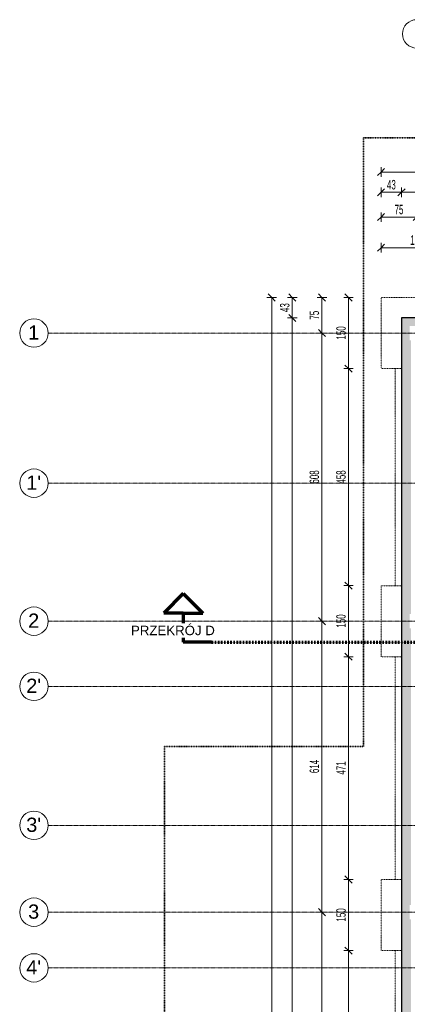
# Model space of a CAD drawing. Header units: millimetres. Extents: x 5238 to 82933, y -25411 to 16830.
# Tile 6 of 11: x 20434 to 28610, y -4339 to 16453. Entities that reach past the tile are written whole.
import ezdxf

# ---------------------------------------------------------------- set-up
doc = ezdxf.new("R2010")
doc.units = ezdxf.units.MM
for name, pattern in [('__FK_przerywana', [3.2004, 1.6002, -1.6002]), ('Kreska', [6.35, 3.175, -3.175]), ('Linia siatki', [22.225, 12.7, -3.175, 3.175, -3.175])]:
    doc.linetypes.add(name, pattern=pattern)
for name, color, linetype, lineweight in [('A-ANNO-DIMS', 7, 'Continuous', 5), ('A-ANNO-DIMS-100', 7, 'Continuous', 5), ('A-WALL', 7, 'Continuous', 5), ('A-WALL-PATT', 7, 'Continuous', 35), ('G-ANNO-SYMB', 7, 'Continuous', 5), ('S-FNDN', 7, 'Continuous', 5), ('S-GRID', 7, 'Continuous', 5), ('S-GRID-IDEN', 7, 'Continuous', 5)]:
    doc.layers.add(name, color=color, linetype=linetype, lineweight=lineweight)
doc.layers.add('A-DETL', color=7, linetype='Continuous', lineweight=5, true_color=0x00a600)
doc.styles.add('Arial_1', font='arial.ttf', dxfattribs={"height": 200})
doc.styles.add('Arial_2', font='arial.ttf', dxfattribs={"height": 300})
doc.styles.add('Arial_3', font='arial.ttf', dxfattribs={"width": 0.6, "height": 200})
doc.dimstyles.new('standard_wielkość_otworów', dxfattribs={"dimscale": 304.8, "dimtxt": 204.05188, "dimasz": 0.492126, "dimexe": 0.328084, "dimexo": 0.0625, "dimgap": 0, "dimtad": 1, "dimdec": 0, "dimlfac": 0.1, "dimzin": 0, "dimdsep": 46, "dimtxsty": 'Arial_3', "dimblk1": 'OBLIQUE', "dimblk2": 'OBLIQUE', "dimsah": 1, "dimcen": 0.09, "dimazin": 0, "dimtfac": 1, "dimtdec": 4, "dimtix": 1, "dimtmove": 0, "dimatfit": 3, "dimfxl": 0.328084, "dimfxlon": 1, "dimtvp": 1, "dimtolj": 1, "dimtzin": 0, "dimarcsym": 2})
pattern_1 = [(0, (76900.565, 0), (95.25, 54.993), [63.5, -127]), (120, (76900.565, 0), (-95.250335, 54.99242), [63.5, -127]), (60, (76900.565, 0), (-0.000335, 109.98542), [0, -127, 63.5, 0])]

# ---------------------------------------------------------------- blocks, each defined once
blk = doc.blocks.new('Siatka - SOsi_Sybol osi-348494-RZUT FUNDAMENTÓW')
at = {"layer": 'S-GRID-IDEN', "color": 142, "true_color": 0x0080c0}
blk.add_circle((0, 0), 3, dxfattribs=at)
blk = doc.blocks.new('DIMBLOCK23-RZUT FUNDAMENTÓW')
at = {"layer": 'A-ANNO-DIMS-100', "color": 250, "true_color": 0x303030, "transparency": 16777216}
for p, q in [((27370, -3204), (27270, -3204)), ((27370, -3204), (27295, -3129)), ((27370, -7786), (27370, -3204)), ((27370, -3204), (27445, -3279)), ((27370, -3204), (27470, -3204)), ((27370, -7786), (27270, -7786)), ((27370, -7786), (27295, -7711)), ((27370, -7786), (27445, -7861)), ((27370, -7786), (27470, -7786))]:
    blk.add_line(p, q, dxfattribs=at)
at = {"layer": 'A-ANNO-DIMS-100', "color": 0, "transparency": 16777216, "insert": (27111, -5632), "char_height": 200, "width": 327.74, "attachment_point": 1, "rotation": 90, "line_spacing_factor": 0.941778, "style": 'Arial_3'}
blk.add_mtext('458', dxfattribs=at)
blk = doc.blocks.new('_Oblique')
at = {"color": 0, "linetype": 'ByBlock', "lineweight": -2}
blk.add_line((-0.5, -0.5), (0.5, 0.5), dxfattribs=at)
blk = doc.blocks.new('DIMBLOCK24-RZUT FUNDAMENTÓW')
at = {"layer": 'A-ANNO-DIMS-100', "color": 250, "true_color": 0x303030, "transparency": 16777216}
for p, q in [((27370, -1704), (27295, -1629)), ((27370, -1704), (27270, -1704)), ((27370, -3204), (27370, -1704)), ((27370, -1704), (27445, -1779)), ((27370, -1704), (27470, -1704)), ((27370, -3204), (27270, -3204)), ((27370, -3204), (27295, -3129)), ((27370, -3204), (27445, -3279)), ((27370, -3204), (27470, -3204))]:
    blk.add_line(p, q, dxfattribs=at)
at = {"layer": 'A-ANNO-DIMS-100', "color": 0, "transparency": 16777216, "insert": (27111, -2591), "char_height": 200, "width": 327.74, "attachment_point": 1, "rotation": 90, "line_spacing_factor": 0.941778, "style": 'Arial_3'}
blk.add_mtext('150', dxfattribs=at)
blk = doc.blocks.new('DIMBLOCK25-RZUT FUNDAMENTÓW')
at = {"layer": 'A-ANNO-DIMS-100', "color": 250, "true_color": 0x303030, "transparency": 16777216}
for p, q in [((27370, 3002), (27270, 3002)), ((27370, 3002), (27295, 3077)), ((27370, -1704), (27370, 3002)), ((27370, 3002), (27445, 2927)), ((27370, 3002), (27470, 3002)), ((27370, -1704), (27295, -1629)), ((27370, -1704), (27270, -1704)), ((27370, -1704), (27445, -1779)), ((27370, -1704), (27470, -1704))]:
    blk.add_line(p, q, dxfattribs=at)
at = {"layer": 'A-ANNO-DIMS-100', "color": 0, "transparency": 16777216, "insert": (27111, 512), "char_height": 200, "width": 327.74, "attachment_point": 1, "rotation": 90, "line_spacing_factor": 0.941778, "style": 'Arial_3'}
blk.add_mtext('471', dxfattribs=at)
blk = doc.blocks.new('DIMBLOCK26-RZUT FUNDAMENTÓW')
at = {"layer": 'A-ANNO-DIMS-100', "color": 250, "true_color": 0x303030, "transparency": 16777216}
for p, q in [((27370, 4502), (27295, 4577)), ((27370, 4502), (27270, 4502)), ((27370, 3002), (27370, 4502)), ((27370, 4502), (27445, 4427)), ((27370, 4502), (27470, 4502)), ((27370, 3002), (27270, 3002)), ((27370, 3002), (27295, 3077)), ((27370, 3002), (27445, 2927)), ((27370, 3002), (27470, 3002))]:
    blk.add_line(p, q, dxfattribs=at)
at = {"layer": 'A-ANNO-DIMS-100', "color": 0, "transparency": 16777216, "insert": (27111, 3615), "char_height": 200, "width": 327.74, "attachment_point": 1, "rotation": 90, "line_spacing_factor": 0.941778, "style": 'Arial_3'}
blk.add_mtext('150', dxfattribs=at)
blk = doc.blocks.new('DIMBLOCK27-RZUT FUNDAMENTÓW')
at = {"layer": 'A-ANNO-DIMS-100', "color": 250, "true_color": 0x303030, "transparency": 16777216}
for p, q in [((27370, 9086), (27295, 9161)), ((27370, 9086), (27270, 9086)), ((27370, 4502), (27370, 9086)), ((27370, 9086), (27445, 9011)), ((27370, 9086), (27470, 9086)), ((27370, 4502), (27295, 4577)), ((27370, 4502), (27270, 4502)), ((27370, 4502), (27445, 4427)), ((27370, 4502), (27470, 4502))]:
    blk.add_line(p, q, dxfattribs=at)
at = {"layer": 'A-ANNO-DIMS-100', "color": 0, "transparency": 16777216, "insert": (27111, 6657), "char_height": 200, "width": 327.74, "attachment_point": 1, "rotation": 90, "line_spacing_factor": 0.941778, "style": 'Arial_3'}
blk.add_mtext('458', dxfattribs=at)
blk = doc.blocks.new('DIMBLOCK28-RZUT FUNDAMENTÓW')
at = {"layer": 'A-ANNO-DIMS-100', "color": 250, "true_color": 0x303030, "transparency": 16777216}
for p, q in [((27370, 10586), (27295, 10661)), ((27370, 10586), (27270, 10586)), ((27370, 9086), (27370, 10586)), ((27370, 10586), (27445, 10511)), ((27370, 10586), (27470, 10586)), ((27370, 9086), (27295, 9161)), ((27370, 9086), (27270, 9086)), ((27370, 9086), (27445, 9011)), ((27370, 9086), (27470, 9086))]:
    blk.add_line(p, q, dxfattribs=at)
at = {"layer": 'A-ANNO-DIMS-100', "color": 0, "transparency": 16777216, "insert": (27111, 9699), "char_height": 200, "width": 327.74, "attachment_point": 1, "rotation": 90, "line_spacing_factor": 0.941778, "style": 'Arial_3'}
blk.add_mtext('150', dxfattribs=at)
blk = doc.blocks.new('DIMBLOCK29-RZUT FUNDAMENTÓW')
at = {"layer": 'A-ANNO-DIMS-100', "color": 250, "true_color": 0x303030, "transparency": 16777216}
for p, q in [((26809, 10586), (26734, 10661)), ((26809, 10586), (26709, 10586)), ((26809, 10586), (26809, 9836)), ((26809, 10586), (26884, 10511)), ((26809, 10586), (26909, 10586)), ((26809, 9836), (26709, 9836)), ((26809, 9836), (26734, 9911)), ((26809, 9836), (26884, 9761)), ((26809, 9836), (26909, 9836))]:
    blk.add_line(p, q, dxfattribs=at)
at = {"layer": 'A-ANNO-DIMS-100', "color": 0, "transparency": 16777216, "insert": (26549, 10120), "char_height": 200, "width": 218.49, "attachment_point": 1, "rotation": 90, "line_spacing_factor": 0.941778, "style": 'Arial_3'}
blk.add_mtext('75', dxfattribs=at)
blk = doc.blocks.new('DIMBLOCK30-RZUT FUNDAMENTÓW')
at = {"layer": 'A-ANNO-DIMS-100', "color": 250, "true_color": 0x303030, "transparency": 16777216}
for p, q in [((26809, 9836), (26709, 9836)), ((26809, 9836), (26734, 9911)), ((26809, 9836), (26809, 3752)), ((26809, 9836), (26884, 9761)), ((26809, 9836), (26909, 9836)), ((26809, 3752), (26709, 3752)), ((26809, 3752), (26734, 3827)), ((26809, 3752), (26884, 3677)), ((26809, 3752), (26909, 3752))]:
    blk.add_line(p, q, dxfattribs=at)
at = {"layer": 'A-ANNO-DIMS-100', "color": 0, "transparency": 16777216, "insert": (26549, 6657), "char_height": 200, "width": 327.74, "attachment_point": 1, "rotation": 90, "line_spacing_factor": 0.941778, "style": 'Arial_3'}
blk.add_mtext('608', dxfattribs=at)
blk = doc.blocks.new('DIMBLOCK31-RZUT FUNDAMENTÓW')
at = {"layer": 'A-ANNO-DIMS-100', "color": 250, "true_color": 0x303030, "transparency": 16777216}
for p, q in [((26809, 3752), (26709, 3752)), ((26809, 3752), (26734, 3827)), ((26809, 3752), (26809, -2392)), ((26809, 3752), (26884, 3677)), ((26809, 3752), (26909, 3752)), ((26809, -2392), (26709, -2392)), ((26809, -2392), (26734, -2317)), ((26809, -2392), (26884, -2467)), ((26809, -2392), (26909, -2392))]:
    blk.add_line(p, q, dxfattribs=at)
at = {"layer": 'A-ANNO-DIMS-100', "color": 0, "transparency": 16777216, "insert": (26549, 543), "char_height": 200, "width": 327.74, "attachment_point": 1, "rotation": 90, "line_spacing_factor": 0.941778, "style": 'Arial_3'}
blk.add_mtext('614', dxfattribs=at)
blk = doc.blocks.new('DIMBLOCK32-RZUT FUNDAMENTÓW')
at = {"layer": 'A-ANNO-DIMS-100', "color": 250, "true_color": 0x303030, "transparency": 16777216}
for p, q in [((26809, -2392), (26709, -2392)), ((26809, -2392), (26734, -2317)), ((26809, -2392), (26809, -8536)), ((26809, -2392), (26884, -2467)), ((26809, -2392), (26909, -2392)), ((26809, -8536), (26734, -8461)), ((26809, -8536), (26709, -8536)), ((26809, -8536), (26884, -8611)), ((26809, -8536), (26909, -8536))]:
    blk.add_line(p, q, dxfattribs=at)
at = {"layer": 'A-ANNO-DIMS-100', "color": 0, "transparency": 16777216, "insert": (26549, -5601), "char_height": 200, "width": 327.74, "attachment_point": 1, "rotation": 90, "line_spacing_factor": 0.941778, "style": 'Arial_3'}
blk.add_mtext('614', dxfattribs=at)
blk = doc.blocks.new('DIMBLOCK36-RZUT FUNDAMENTÓW')
at = {"layer": 'A-ANNO-DIMS-100', "color": 250, "true_color": 0x303030, "transparency": 16777216}
for p, q in [((25750, 10586), (25675, 10661)), ((25750, 10586), (25650, 10586)), ((25750, -21574), (25750, 10586)), ((25750, 10586), (25825, 10511)), ((25750, 10586), (25850, 10586)), ((25750, -21574), (25650, -21574)), ((25750, -21574), (25675, -21499)), ((25750, -21574), (25825, -21649)), ((25750, -21574), (25850, -21574))]:
    blk.add_line(p, q, dxfattribs=at)
at = {"layer": 'A-ANNO-DIMS-100', "color": 0, "transparency": 16777216, "insert": (25491, -5676), "char_height": 200, "width": 436.98, "attachment_point": 1, "rotation": 90, "line_spacing_factor": 0.941778, "style": 'Arial_3'}
blk.add_mtext('3216', dxfattribs=at)
blk = doc.blocks.new('DIMBLOCK37-RZUT FUNDAMENTÓW')
at = {"layer": 'A-ANNO-DIMS-100', "color": 250, "true_color": 0x303030, "transparency": 16777216}
for p, q in [((26184, 10586), (26109, 10661)), ((26184, 10586), (26084, 10586)), ((26184, 10586), (26184, 10156)), ((26184, 10586), (26259, 10511)), ((26184, 10586), (26284, 10586)), ((26184, 10156), (26109, 10231)), ((26184, 10156), (26084, 10156)), ((26184, 10156), (26259, 10081)), ((26184, 10156), (26284, 10156))]:
    blk.add_line(p, q, dxfattribs=at)
at = {"layer": 'A-ANNO-DIMS-100', "color": 0, "transparency": 16777216, "insert": (25924, 10280), "char_height": 200, "width": 218.49, "attachment_point": 1, "rotation": 90, "line_spacing_factor": 0.941778, "style": 'Arial_3'}
blk.add_mtext('43', dxfattribs=at)
blk = doc.blocks.new('DIMBLOCK38-RZUT FUNDAMENTÓW')
at = {"layer": 'A-ANNO-DIMS-100', "color": 250, "true_color": 0x303030, "transparency": 16777216}
for p, q in [((26184, 10156), (26109, 10231)), ((26184, 10156), (26084, 10156)), ((26184, 10156), (26184, -21144)), ((26184, 10156), (26259, 10081)), ((26184, 10156), (26284, 10156)), ((26184, -21144), (26084, -21144)), ((26184, -21144), (26109, -21069)), ((26184, -21144), (26259, -21219)), ((26184, -21144), (26284, -21144))]:
    blk.add_line(p, q, dxfattribs=at)
at = {"layer": 'A-ANNO-DIMS-100', "color": 0, "transparency": 16777216, "insert": (25924, -5676), "char_height": 200, "width": 436.98, "attachment_point": 1, "rotation": 90, "line_spacing_factor": 0.941778, "style": 'Arial_3'}
blk.add_mtext('3130', dxfattribs=at)
blk = doc.blocks.new('DIMBLOCK43-RZUT FUNDAMENTÓW')
at = {"layer": 'A-ANNO-DIMS-100', "color": 250, "true_color": 0x303030, "transparency": 16777216}
for p, q in [((28057, 11639), (28057, 11739)), ((28057, 11639), (28132, 11714)), ((29557, 11639), (29557, 11739)), ((29557, 11639), (29632, 11714)), ((28057, 11639), (27982, 11564)), ((28057, 11639), (29557, 11639)), ((28057, 11639), (28057, 11539)), ((29557, 11639), (29482, 11564)), ((29557, 11639), (29557, 11539))]:
    blk.add_line(p, q, dxfattribs=at)
at = {"layer": 'A-ANNO-DIMS-100', "color": 0, "transparency": 16777216, "insert": (28671, 11899), "char_height": 200, "width": 327.74, "attachment_point": 1, "line_spacing_factor": 0.941778, "style": 'Arial_3'}
blk.add_mtext('150', dxfattribs=at)
blk = doc.blocks.new('DIMBLOCK48-RZUT FUNDAMENTÓW')
at = {"layer": 'A-ANNO-DIMS-100', "color": 250, "true_color": 0x303030, "transparency": 16777216}
for p, q in [((28057, 12809), (28057, 12909)), ((28487, 12809), (28487, 12909)), ((28057, 12809), (27982, 12734)), ((28057, 12809), (28132, 12884)), ((28057, 12809), (28487, 12809)), ((28057, 12809), (28057, 12709)), ((28487, 12809), (28412, 12734)), ((28487, 12809), (28562, 12884)), ((28487, 12809), (28487, 12709))]:
    blk.add_line(p, q, dxfattribs=at)
at = {"layer": 'A-ANNO-DIMS-100', "color": 0, "transparency": 16777216, "insert": (28181, 13069), "char_height": 200, "width": 218.49, "attachment_point": 1, "line_spacing_factor": 0.941778, "style": 'Arial_3'}
blk.add_mtext('43', dxfattribs=at)
blk = doc.blocks.new('DIMBLOCK49-RZUT FUNDAMENTÓW')
at = {"layer": 'A-ANNO-DIMS-100', "color": 250, "true_color": 0x303030, "transparency": 16777216}
for p, q in [((28487, 12809), (28487, 12909)), ((40987, 12809), (40987, 12909)), ((28487, 12809), (28412, 12734)), ((28487, 12809), (28562, 12884)), ((28487, 12809), (40987, 12809)), ((28487, 12809), (28487, 12709)), ((40987, 12809), (40912, 12734)), ((40987, 12809), (41062, 12884)), ((40987, 12809), (40987, 12709))]:
    blk.add_line(p, q, dxfattribs=at)
at = {"layer": 'A-ANNO-DIMS-100', "color": 0, "transparency": 16777216, "insert": (34555, 13069), "char_height": 200, "width": 436.98, "attachment_point": 1, "line_spacing_factor": 0.941778, "style": 'Arial_3'}
blk.add_mtext('1250', dxfattribs=at)
blk = doc.blocks.new('DIMBLOCK51-RZUT FUNDAMENTÓW')
at = {"layer": 'A-ANNO-DIMS-100', "color": 250, "true_color": 0x303030, "transparency": 16777216}
for p, q in [((28057, 12285), (27982, 12210)), ((28057, 12285), (28057, 12385)), ((28057, 12285), (28132, 12360)), ((28057, 12285), (28807, 12285)), ((28057, 12285), (28057, 12185)), ((28807, 12285), (28732, 12210)), ((28807, 12285), (28807, 12385)), ((28807, 12285), (28882, 12360)), ((28807, 12285), (28807, 12185))]:
    blk.add_line(p, q, dxfattribs=at)
at = {"layer": 'A-ANNO-DIMS-100', "color": 0, "transparency": 16777216, "insert": (28341, 12544), "char_height": 200, "width": 218.49, "attachment_point": 1, "line_spacing_factor": 0.941778, "style": 'Arial_3'}
blk.add_mtext('75', dxfattribs=at)
blk = doc.blocks.new('DIMBLOCK55-RZUT FUNDAMENTÓW')
at = {"layer": 'A-ANNO-DIMS-100', "color": 250, "true_color": 0x303030, "transparency": 16777216}
for p, q in [((28057, 13237), (28057, 13337)), ((28057, 13237), (28132, 13312)), ((41417, 13237), (41417, 13337)), ((41417, 13237), (41492, 13312)), ((28057, 13237), (27982, 13162)), ((28057, 13237), (41417, 13237)), ((28057, 13237), (28057, 13137)), ((41417, 13237), (41342, 13162)), ((41417, 13237), (41417, 13137))]:
    blk.add_line(p, q, dxfattribs=at)
at = {"layer": 'A-ANNO-DIMS-100', "color": 0, "transparency": 16777216, "insert": (34555, 13497), "char_height": 200, "width": 436.98, "attachment_point": 1, "line_spacing_factor": 0.941778, "style": 'Arial_3'}
blk.add_mtext('1336', dxfattribs=at)
blk = doc.blocks.new('Przekrój - znacznik przekroju strzałka-348499-RZUT FUNDAMENTÓW')
at = {"layer": 'G-ANNO-SYMB', "lineweight": 70}
for p, q in [((-6, 10.22), (-10.11, 6.11)), ((-6, 10.22), (-1.89, 6.11)), ((-6, 6.11), (-10.11, 6.11)), ((-6, 6.11), (-6, 0)), ((-6, 6.11), (-1.89, 6.11)), ((0, 0), (-6, 0))]:
    blk.add_line(p, q, dxfattribs=at)

msp = doc.modelspace()

# ---------------------------------------------------------------- hatches: boundary and pattern name
at = {"layer": 'A-WALL-PATT', "lineweight": 5}
h = msp.add_hatch(dxfattribs=at)
h.set_pattern_fill('FP_2', color=256, style=0, pattern_type=2)
h.set_pattern_definition(pattern_1)
h.paths.add_polyline_path([(40517.1, 9955.6), (40517.1, 9985.6), (40787.1, 9985.6), (40787.1, 10155.6), (28487.1, 10155.6), (28487.1, 9955.6), (28657.1, 9955.6), (28657.1, 9985.6), (28957.1, 9985.6), (28957.1, 9955.6), (34630.1, 9955.6), (34630.1, 9985.6), (34930.1, 9985.6), (34930.1, 9955.6), (35637, 9955.6)])
h = msp.add_hatch(dxfattribs=at)
h.set_pattern_fill('FP_2', color=256, style=0, pattern_type=2)
h.set_pattern_definition(pattern_1)
h.paths.add_polyline_path([(28487.1, -21144.4), (28687.1, -21144.4), (28687.1, -20974.4), (28657.1, -20974.4), (28657.1, -20674.4), (28687.1, -20674.4), (28687.1, -14830.4), (28657.1, -14830.4), (28657.1, -14530.4), (28687.1, -14530.4), (28687.1, -8686.4), (28657.1, -8686.4), (28657.1, -8386.4), (28687.1, -8386.4), (28687.1, -2542.4), (28657.1, -2542.4), (28657.1, -2242.4), (28687.1, -2242.4), (28687.1, 3601.6), (28657.1, 3601.6), (28657.1, 3901.6), (28687.1, 3901.6), (28687.1, 9685.6), (28657.1, 9685.6), (28657.1, 9955.6), (28487.1, 9955.6), (28487.1, -20974.4)])

# ---------------------------------------------------------------- linework, layer by layer
at = {"layer": 'A-DETL', "color": 4, "linetype": '__FK_przerywana', "lineweight": 35, "true_color": 0x00ffff}
for p, q in [((41247.1, 13955.6), (27687.1, 13955.6)), ((27687.1, 13955.6), (27687.1, 1105.6)), ((23487.1, -11959.4), (23487.1, 1105.6)), ((23487.1, 1105.6), (27687.1, 1105.6))]:
    msp.add_line(p, q, dxfattribs=at)
at = {"layer": 'A-WALL', "lineweight": 25}
for p, q in [((40987.1, 10155.6), (28487.1, 10155.6)), ((28487.1, 10155.6), (28487.1, -21144.4))]:
    msp.add_line(p, q, dxfattribs=at)
at = {"layer": 'G-ANNO-SYMB', "linetype": 'Kreska', "lineweight": 70}
msp.add_line((24483, 3311.8), (76215.9, 3311.8), dxfattribs=at)
at = {"layer": 'S-FNDN', "linetype": '__FK_przerywana'}
for p, q in [((29557.1, 10585.6), (28057.1, 10585.6)), ((28057.1, 10585.6), (28057.1, 9085.6)), ((28057.1, 9085.6), (28357.1, 9085.6)), ((28487.1, 9085.6), (28357.1, 9085.6)), ((28357.1, 9085.6), (28357.1, 4501.6)), ((28357.1, 9085.6), (28487.1, 9085.6)), ((28357.1, 4501.6), (28057.1, 4501.6)), ((28057.1, 4501.6), (28057.1, 3001.6)), ((28357.1, 4501.6), (28487.1, 4501.6)), ((28487.1, 4501.6), (28357.1, 4501.6)), ((28057.1, 3001.6), (28357.1, 3001.6)), ((28487.1, 3001.6), (28357.1, 3001.6)), ((28357.1, 3001.6), (28357.1, -1704.1)), ((28357.1, 3001.6), (28487.1, 3001.6)), ((28357.1, -1704.1), (28057.1, -1704.1)), ((28057.1, -1704.1), (28057.1, -3204.1)), ((28357.1, -1704.1), (28487.1, -1704.1)), ((28487.1, -1704.1), (28357.1, -1704.1)), ((28057.1, -3204.1), (28357.1, -3204.1)), ((28487.1, -3204.1), (28357.1, -3204.1)), ((28357.1, -3204.1), (28357.1, -7786.4)), ((28357.1, -3204.1), (28487.1, -3204.1))]:
    msp.add_line(p, q, dxfattribs=at)
at = {"layer": 'S-GRID', "linetype": 'Linia siatki'}
for p, q in [((21033.8, 9835.6), (74809.9, 9835.6)), ((21033.8, 6665.6), (76009.6, 6665.6)), ((21033.8, 3751.6), (78188.3, 3751.6)), ((21033.8, 2375.6), (78188.3, 2375.6)), ((21033.8, -559.4), (78188.3, -559.4)), ((21033.8, -2392.4), (78188.3, -2392.4)), ((21033.8, -3569.4), (78188.3, -3569.4))]:
    msp.add_line(p, q, dxfattribs=at)

# ---------------------------------------------------------------- block references
at = {"layer": 'G-ANNO-SYMB', "lineweight": 70, "xscale": 99.99999999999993, "yscale": 99.99999999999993, "zscale": 99.99999999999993}
msp.add_blockref('Przekrój - znacznik przekroju strzałka-348499-RZUT FUNDAMENTÓW', (24483, 3311.8), dxfattribs=at)
at = {"layer": 'S-GRID-IDEN', "color": 142, "true_color": 0x0080c0, "xscale": 99.99999999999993, "yscale": 99.99999999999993, "zscale": 99.99999999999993}
for p, rotation in [((28807.1, 16153.3), 180), ((20733.8, 9835.6), 269.9999999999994), ((20733.8, 6665.6), 269.9999999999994), ((20733.8, 3751.6), 269.9999999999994), ((20733.8, 2375.6), 269.9999999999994), ((20733.8, -559.4), 269.9999999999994), ((20733.8, -2392.4), 269.9999999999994), ((20733.8, -3569.4), 269.9999999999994)]:
    msp.add_blockref('Siatka - SOsi_Sybol osi-348494-RZUT FUNDAMENTÓW', p, dxfattribs=dict(at, rotation=rotation))

# ---------------------------------------------------------------- texts
at = {"layer": 'S-GRID-IDEN', "color": 142, "true_color": 0x0080c0, "char_height": 300, "attachment_point": 1, "style": 'Arial_2'}
for s, insert, width in [('\\fArial|b0|i0|c238|p34|;1', (20611.8, 9997.5), 288.607), ("1'", (20572.3, 6827.5), 384.81), ('\\fArial|b0|i0|c238|p34|;2', (20611.8, 3913.5), 288.607), ("2'", (20572.3, 2537.5), 384.81), ("3'", (20572.3, -397.5), 384.81), ('\\fArial|b0|i0|c238|p34|;3', (20611.8, -2230.5), 288.607), ("4'", (20572.3, -3407.5), 384.81)]:
    msp.add_mtext(s, dxfattribs=dict(at, insert=insert, width=width))

# ---------------------------------------------------------------- dimensions: what is measured, and where the dimension line sits
at = {"layer": 'A-ANNO-DIMS', "color": 250, "true_color": 0x303030}
for base, p1, p2, override, picture, middle in [((41417.1, 13237.4), (28057.1, 13137.4), (41417.1, 13137.4), {"dimpost": '<>', "dimfxl": 13360}, 'DIMBLOCK55-RZUT FUNDAMENTÓW', (34737.1, 13339.6)), ((28487.1, 12809.4), (28057.1, 12709.4), (28487.1, 12709.4), {"dimpost": '<>', "dimfxl": 430}, 'DIMBLOCK48-RZUT FUNDAMENTÓW', (28272.1, 12911.5)), ((40987.1, 12809.4), (28487.1, 12709.4), (40987.1, 12709.4), {"dimpost": '<>', "dimfxl": 12500}, 'DIMBLOCK49-RZUT FUNDAMENTÓW', (34737.1, 12911.5)), ((28807.1, 12284.7), (28057.1, 12184.7), (28807.1, 12384.7), {"dimpost": '<>', "dimfxl": 776.208735}, 'DIMBLOCK51-RZUT FUNDAMENTÓW', (28432.1, 12386.4)), ((29557.1, 11639.1), (28057.1, 11539.1), (29557.1, 11539.1), {"dimpost": '<>', "dimfxl": 1500}, 'DIMBLOCK43-RZUT FUNDAMENTÓW', (28807.1, 11741.2))]:
    dim = msp.add_linear_dim(base=base, p1=p1, p2=p2, dimstyle='standard_wielkość_otworów', override=override, dxfattribs=at)
    dim.commit()
    dim.dimension.update_dxf_attribs({"geometry": picture, "text_midpoint": middle})
for base, p1, p2, override, picture, middle in [((25750.2, 10585.6), (25850.2, -21574.4), (25850.2, 10585.6), {"dimpost": '<>', "dimfxl": 32160}, 'DIMBLOCK36-RZUT FUNDAMENTÓW', (25648, -5494.4)), ((26183.6, 10155.6), (26283.6, 10585.6), (26283.6, 10155.6), {"dimpost": '<>', "dimfxl": 430}, 'DIMBLOCK37-RZUT FUNDAMENTÓW', (26081.4, 10370.6)), ((26809.1, 9835.6), (26909.1, 10585.6), (26909.1, 9835.6), {"dimpost": '<>', "dimfxl": 750}, 'DIMBLOCK29-RZUT FUNDAMENTÓW', (26707.4, 10210.6)), ((27370.3, 10585.6), (27470.3, 9085.6), (27470.3, 10585.6), {"dimpost": '<>', "dimfxl": 1500}, 'DIMBLOCK28-RZUT FUNDAMENTÓW', (27268.2, 9835.6)), ((26183.6, -21144.4), (26283.6, 10155.6), (26283.6, -21144.4), {"dimpost": '<>', "dimfxl": 31300}, 'DIMBLOCK38-RZUT FUNDAMENTÓW', (26081.4, -5494.4)), ((26809.1, 3751.6), (26909.1, 9835.6), (26909.1, 3751.6), {"dimpost": '<>', "dimfxl": 6084}, 'DIMBLOCK30-RZUT FUNDAMENTÓW', (26707, 6793.6)), ((27370.3, 9085.6), (27470.3, 4501.6), (27470.3, 9085.6), {"dimpost": '<>', "dimfxl": 4584}, 'DIMBLOCK27-RZUT FUNDAMENTÓW', (27268.2, 6793.6)), ((27370.3, 4501.6), (27470.3, 3001.6), (27470.3, 4501.6), {"dimpost": '<>', "dimfxl": 1500}, 'DIMBLOCK26-RZUT FUNDAMENTÓW', (27268.2, 3751.6)), ((26809.1, -2392.4), (26909.1, 3751.6), (26909.1, -2392.4), {"dimpost": '<>', "dimfxl": 6144}, 'DIMBLOCK31-RZUT FUNDAMENTÓW', (26707, 679.6)), ((27370.3, 3001.6), (27470.3, -1704.1), (27470.3, 3001.6), {"dimpost": '<>', "dimfxl": 4705.725719}, 'DIMBLOCK25-RZUT FUNDAMENTÓW', (27269.9, 648.7)), ((27370.3, -1704.1), (27470.3, -3204.1), (27470.3, -1704.1), {"dimpost": '<>', "dimfxl": 1500}, 'DIMBLOCK24-RZUT FUNDAMENTÓW', (27268.2, -2454.1)), ((26809.1, -8536.4), (26909.1, -2392.4), (26909.1, -8536.4), {"dimpost": '<>', "dimfxl": 6144}, 'DIMBLOCK32-RZUT FUNDAMENTÓW', (26707, -5464.4)), ((27370.3, -3204.1), (27470.3, -7786.4), (27470.3, -3204.1), {"dimpost": '<>', "dimfxl": 4582.274281}, 'DIMBLOCK23-RZUT FUNDAMENTÓW', (27268.2, -5495.3))]:
    dim = msp.add_linear_dim(base=base, p1=p1, p2=p2, angle=90, dimstyle='standard_wielkość_otworów', override=override, dxfattribs=at)
    dim.commit()
    dim.dimension.update_dxf_attribs({"geometry": picture, "text_midpoint": middle})

# ---------------------------------------------------------------- next in the draw order: texts
at = {"layer": 'G-ANNO-SYMB', "insert": (22780.7, 3656.1), "char_height": 200, "width": 2188.607, "attachment_point": 1, "style": 'Arial_1', "bg_fill": 3, "box_fill_scale": 1.25, "bg_fill_color": 256, "bg_fill_true_color": 13158600, "bg_fill_transparency": 0}
msp.add_mtext('PRZEKRÓJ D', dxfattribs=at)

doc.saveas('drawing.dxf')
